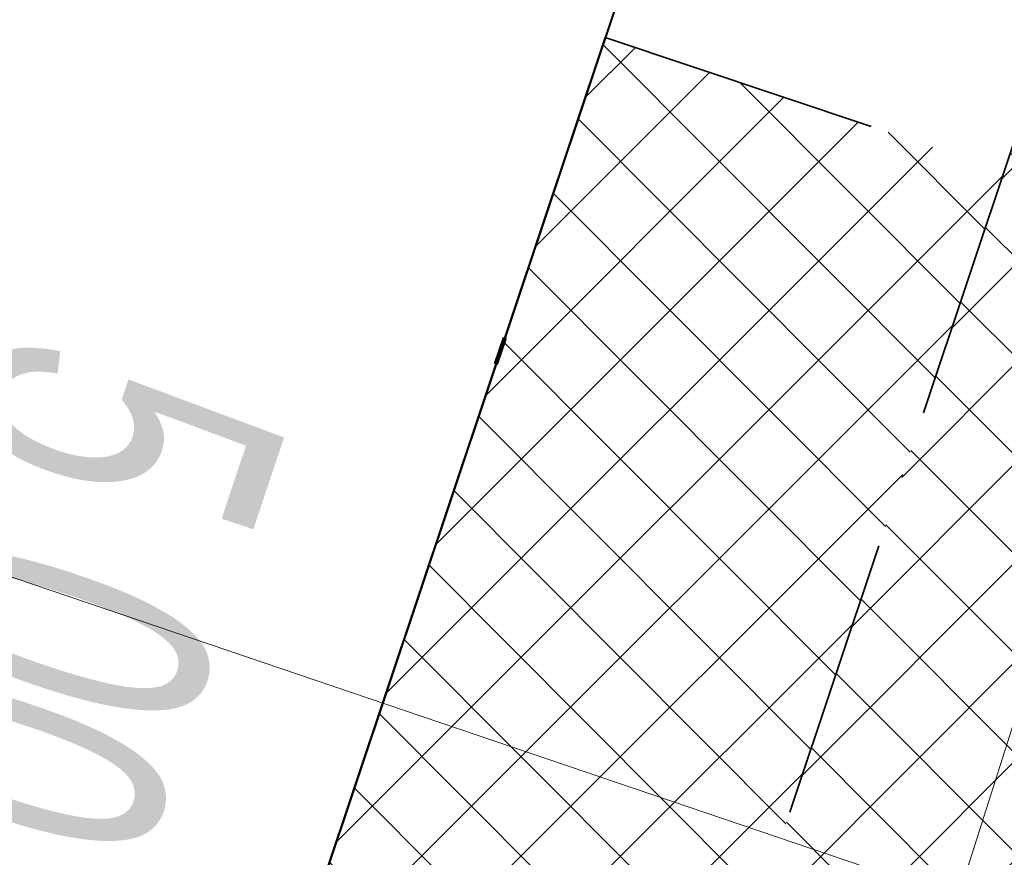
# Model space of a CAD drawing. Header units: metres. Extents: x 6599773 to 13199707, y 5688499 to 11377233.
# Tile 199 of 256: x 6599990.42 to 6599993.93, y 5689005.68 to 5689008.67. Entities that reach past the tile are written whole.
import ezdxf

# ---------------------------------------------------------------- set-up
doc = ezdxf.new("R2010")
doc.units = ezdxf.units.M
doc.header["$MEASUREMENT"] = 0
for name, pattern in [('1', [0]), ('9', [1, 0, -1]), ('BTO', [0]), ('BUG', [1.5, 1, -0.5])]:
    doc.linetypes.add(name, pattern=pattern)
doc.layers.get('0').update_dxf_attribs({"linetype": 'CONTINUOUS', "lineweight": 5})
doc.layers.get('Defpoints').update_dxf_attribs({"linetype": 'CONTINUOUS', "lineweight": 9})
for name, color, linetype, lineweight in [('_kolor chodnik', 50, '1', 0), ('_kolor zjazdy kostka', 7, '1', 0), ('_kolor zjazdy tłuczeń', 30, '1', 0), ('_kolor ścieżka', 10, '1', 0), ('_kraweznik', 7, 'CONTINUOUS', 35), ('_linie rozgran', 100, '9', 90), ('_obrzeze', 10, 'BUG', 35), ('_opis zjazdy', 7, '1', 18), ('_opiszjazd', 7, '1', 20), ('OTK_L_5', 7, 'CONTINUOUS', 5), ('OTZ_L_1', 7, 'CONTINUOUS', 5)]:
    doc.layers.add(name, color=color, linetype=linetype, lineweight=lineweight)
for name, color, linetype, lineweight, true_color in [('_kolor jezdnia', 7, '1', 0, 0x00dbdb), ('_kolor pobocze', 7, '1', 0, 0xff66ff), ('_podział mój', 7, 'BTO', 40, 0xdb70ff)]:
    doc.layers.add(name, color=color, linetype=linetype, lineweight=lineweight, true_color=true_color)
doc.styles.add('opis', font='ARIALN.TTF', dxfattribs={"width": 0.7, "height": 1.1})
doc.dimstyles.new('opi', dxfattribs={"dimtxt": 1.1, "dimasz": 0.6, "dimexe": 1, "dimexo": 1, "dimgap": 0.5, "dimtad": 1, "dimzin": 1, "dimtxsty": 'opis', "dimblk": 'ARCHTICK', "dimcen": 2.5, "dimadec": 3, "dimazin": 0, "dimtfac": 1, "dimtmove": 0, "dimatfit": 3, "dimfxl": 1, "dimarcsym": 0})
pattern_1 = [(45, (0, 0), (-0.1767766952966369, 0.1767766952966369), []), (135, (0, 0), (-0.1767766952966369, -0.1767766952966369), [])]

# ---------------------------------------------------------------- blocks, each defined once
blk = doc.blocks.new('_ArchTick')
at = {"color": 0, "linetype": 'ByBlock', "const_width": 0.15}
blk.add_lwpolyline([(-0.5, -0.5), (0.5, 0.5)], dxfattribs=at)
blk = doc.blocks.new('*D320')
at = {"layer": '_opis zjazdy', "color": 0, "lineweight": -2, "transparency": 16777216}
for p, q in [((6599991.562727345, 5689008.92279909), (6599989.242892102, 5689009.699356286)), ((6599988.604003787, 5689004.640520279), (6599990.191172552, 5689009.381922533)), ((6599989.97555858, 5689004.181396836), (6599987.655723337, 5689004.957954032))]:
    blk.add_line(p, q, dxfattribs=at)
at = {"layer": 'Defpoints', "color": 0, "transparency": 16777216}
for p in [(6599990.191172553, 5689009.381922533), (6599992.511007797, 5689008.605365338), (6599990.923839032, 5689003.863963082)]:
    blk.add_point(p, dxfattribs=at)
at = {"layer": '_opis zjazdy', "color": 0, "lineweight": -2, "transparency": 16777216, "xscale": 0.6, "yscale": 0.6, "zscale": 0.6}
for p, rotation in [((6599990.191172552, 5689009.381922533), 71.49220007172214), ((6599988.604003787, 5689004.640520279), 251.4922000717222)]:
    blk.add_blockref('_ArchTick', p, dxfattribs=dict(at, rotation=rotation))
at = {"layer": '_opis zjazdy', "color": 0, "transparency": 16777216, "insert": (6599990.49858964, 5689006.642664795), "char_height": 1.1, "attachment_point": 5, "rotation": 251.49220007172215, "style": 'opis'}
blk.add_mtext('5,00', dxfattribs=at)

msp = doc.modelspace()

# ---------------------------------------------------------------- hatches: boundary and pattern name
at = {"layer": '_kolor chodnik'}
h = msp.add_hatch(dxfattribs=at)
h.set_pattern_fill('ANSI37', color=256, scale=2)
h.set_pattern_definition(pattern_1)
h.paths.add_polyline_path([(6599849.938171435, 5688542.085872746), (6599852.232147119, 5688548.938742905), (6599853.573135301, 5688548.489851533), (6599853.827082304, 5688549.248475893), (6599851.793849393, 5688549.929093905), (6599849.895278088, 5688548.982823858), (6599847.823506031, 5688542.793750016)])
edge = h.paths.add_edge_path()
edge.add_line((6600018.106075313, 5689087.454911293), (6600022.42781917, 5689091.229234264))
edge.add_line((6600022.42781917, 5689091.229234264), (6600020.233254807, 5689093.742094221))
edge.add_line((6600020.233254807, 5689093.742094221), (6600017.159471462, 5689091.057656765))
edge.add_arc((6600023.275194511, 5689085.3851404), 8.341433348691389, 137.1531559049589, 148.8016577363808)
edge.add_line((6600016.140105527, 5689089.706021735), (6600018.106075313, 5689087.454911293))
h.paths.add_polyline_path([(6600038.501784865, 5689187.592294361), (6600037.906968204, 5689187.700586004), (6600037.63829624, 5689186.224843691), (6600038.240083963, 5689186.115282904)])
h.paths.add_polyline_path([(6600069.098302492, 5689360.276020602), (6600068.321239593, 5689360.413462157), (6600068.064048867, 5689358.936495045), (6600068.836639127, 5689358.799546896)])
h.paths.add_polyline_path([(6600082.393785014, 5689362.950258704), (6600082.941124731, 5689366.103121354), (6600081.481377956, 5689366.361351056), (6600080.923159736, 5689363.210828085)])
h.paths.add_polyline_path([(6600074.022236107, 5689388.065861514), (6600072.983907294, 5689388.249860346), (6600072.723374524, 5689386.77253894), (6600073.760538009, 5689386.588865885)])
h.paths.add_polyline_path([(6600105.613104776, 5689486.405659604), (6600106.749499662, 5689489.711933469), (6600105.298891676, 5689490.233346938), (6600104.143487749, 5689486.917306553)], flags=17)
h.paths.add_polyline_path([(6600132.519778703, 5689678.737346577), (6600131.761827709, 5689678.896110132), (6600131.444670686, 5689677.429261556), (6600132.212256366, 5689677.269208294)])
h.paths.add_polyline_path([(6600156.649397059, 5689798.7449027), (6600156.48800471, 5689797.958860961), (6600157.450195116, 5689797.757316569), (6600157.615023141, 5689798.542205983)])
h.paths.add_polyline_path([(6600189.055358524, 5689948.643107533), (6600187.902868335, 5689948.884512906), (6600187.600024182, 5689947.417400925), (6600188.748131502, 5689947.176379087)])
edge = h.paths.add_edge_path()
edge.add_line((6600204.459383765, 5690032.969035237), (6600204.153258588, 5690031.227801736))
edge.add_arc((6600202.328347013, 5690027.299936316), 4.331100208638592, 41.85300125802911, 65.08011549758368, ccw=False)
edge.add_arc((6600032.90393149, 5690051.979071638), 174.020003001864, 352.8070218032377, 353.495463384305)
edge.add_arc((6600202.372679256, 5690027.343587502), 5.999999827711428, 55.12102442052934, 69.64815978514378)
edge = h.paths.add_edge_path()
edge.add_line((6600205.046027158, 5690040.265402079), (6600204.972740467, 5690038.483452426))
edge.add_arc((6600203.986269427, 5690044.401803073), 5.999999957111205, 279.4630688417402, 294.9140560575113)
edge.add_line((6600206.513819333, 5690038.960158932), (6600206.607027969, 5690041.030672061))
edge.add_arc((6600203.986269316, 5690044.401803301), 4.270000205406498, 284.3702444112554, 307.86193139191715, ccw=False)
edge = h.paths.add_edge_path()
edge.add_arc((6600203.547470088, 5690044.558759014), 6.446878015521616, 324.4350091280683, 356.2013368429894, ccw=False)
edge.add_arc((6600203.986269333, 5690044.401803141), 6.00000007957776, 323.2169970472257, 357.4193489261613)
h.paths.add_polyline_path([(6600208.910055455, 5690121.713696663), (6600208.146285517, 5690121.748120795), (6600207.125602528, 5690121.794124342), (6600209.971605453, 5690121.665851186)])
edge = h.paths.add_edge_path()
edge.add_line((6600238.769818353, 5690481.648294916), (6600240.338176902, 5690490.873746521))
edge.add_line((6600240.338176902, 5690490.873746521), (6600241.251295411, 5690510.829461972))
edge.add_line((6600241.251295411, 5690510.829461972), (6600239.524022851, 5690510.928942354))
edge.add_line((6600239.524022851, 5690510.928942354), (6600238.633343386, 5690491.167757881))
edge.add_line((6600238.633343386, 5690491.167757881), (6600234.579716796, 5690467.661262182))
edge.add_line((6600234.579716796, 5690467.661262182), (6600234.449796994, 5690464.966873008))
edge.add_arc((6600242.443669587, 5690464.607462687), 8.00194818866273, 177.4256738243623, 268.2543056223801)
edge.add_line((6600242.199903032, 5690456.609228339), (6600242.216657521, 5690457.359274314))
edge.add_line((6600242.216657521, 5690457.359274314), (6600242.305257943, 5690458.836738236))
edge.add_arc((6600242.444504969, 5690464.607952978), 5.772894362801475, 177.0298084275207, 268.6178439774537, ccw=False)
edge.add_line((6600236.679365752, 5690464.907083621), (6600236.951876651, 5690470.95443634))
edge.add_line((6600236.951876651, 5690470.95443634), (6600238.150786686, 5690478.210832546))
edge.add_line((6600238.150786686, 5690478.210832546), (6600238.769818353, 5690481.648294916))
h.paths.add_polyline_path([(6600238.769818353, 5690481.648294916), (6600238.150786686, 5690478.210832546), (6600239.670056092, 5690477.930590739), (6600240.266710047, 5690481.376366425)], flags=17)
edge = h.paths.add_edge_path()
edge.add_line((6600223.366500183, 5690460.339976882), (6600223.276803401, 5690457.948865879))
edge.add_arc((6600221.105749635, 5690465.64864014), 7.999999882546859, 285.7465040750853, 299.8464885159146)
edge.add_line((6600225.08717264, 5690458.709744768), (6600225.240084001, 5690461.623695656))
edge.add_arc((6600221.105749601, 5690465.648640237), 5.769999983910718, 293.06724420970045, 315.7681070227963, ccw=False)
edge = h.paths.add_edge_path()
edge.add_arc((6600220.025145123, 5690444.676291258), 5.77000016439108, 37.996647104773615, 59.94382588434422, ccw=False)
edge.add_line((6600224.572175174, 5690448.22839199), (6600224.817793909, 5690451.081798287))
edge.add_arc((6600220.025145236, 5690444.676291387), 7.999999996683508, 53.19588653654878, 68.15166733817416)
edge.add_line((6600223.00235276, 5690452.101669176), (6600222.91504296, 5690449.670427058))
edge = h.paths.add_edge_path()
edge.add_arc((6600221.105749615, 5690465.648640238), 7.999999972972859, 328.0222308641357, 357.0132597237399)
edge.add_line((6600229.094882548, 5690465.23180147), (6600229.218816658, 5690467.593604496))
edge.add_line((6600229.218816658, 5690467.593604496), (6600228.218919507, 5690467.645774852))
edge.add_line((6600228.218919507, 5690467.645774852), (6600227.891778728, 5690461.411918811))
h.paths.add_polyline_path([(6600200.980142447, 5690012.236744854), (6600202.31727834, 5690011.956662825), (6600202.522293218, 5690012.935421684), (6600201.182321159, 5690013.216097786)])
h.paths.add_polyline_path([(6600196.457878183, 5689983.98337835), (6600195.202332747, 5689984.246370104), (6600194.899091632, 5689982.777335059), (6600196.150355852, 5689982.515240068)])
edge = h.paths.add_edge_path()
edge.add_line((6600112.305909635, 5689517.99101877), (6600112.691041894, 5689519.807934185))
edge.add_line((6600112.691041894, 5689519.807934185), (6600113.245521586, 5689522.423769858))
edge.add_line((6600113.245521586, 5689522.423769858), (6600111.553124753, 5689522.782507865))
edge.add_line((6600111.553124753, 5689522.782507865), (6600107.405864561, 5689503.217226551))
edge.add_line((6600107.405864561, 5689503.217226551), (6600099.494506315, 5689480.361667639))
edge.add_line((6600099.494506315, 5689480.361667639), (6600099.182814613, 5689478.891218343))
edge.add_arc((6600107.008997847, 5689477.232359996), 8.000059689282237, 168.0325629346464, 257.7529108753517)
edge.add_line((6600105.311960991, 5689469.414366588), (6600105.784990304, 5689471.593619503))
edge.add_arc((6600107.008927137, 5689477.232314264), 5.769999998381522, 168.0321375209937, 257.7533362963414, ccw=False)
edge.add_line((6600101.364343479, 5689478.42879883), (6600101.647245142, 5689479.76342708))
edge.add_line((6600101.647245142, 5689479.76342708), (6600104.143487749, 5689486.917306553))
edge.add_line((6600104.143487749, 5689486.917306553), (6600105.298891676, 5689490.233346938))
edge.add_line((6600105.298891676, 5689490.233346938), (6600108.240043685, 5689498.809726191))
edge.add_line((6600108.240043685, 5689498.809726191), (6600112.305909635, 5689517.99101877))
h.paths.add_polyline_path([(6600136.009573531, 5689645.499114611), (6600138.333647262, 5689645.012304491), (6600138.661671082, 5689646.578318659), (6600134.869459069, 5689647.372651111)])
at = {"layer": '_kolor jezdnia'}
h = msp.add_hatch(dxfattribs=at)
h.set_pattern_fill('ANSI37', color=256, scale=2.2)
h.set_pattern_definition([(311.9999999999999, (0, 0), (0.2043648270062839, 0.1840109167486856), []), (41.99999999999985, (0, 0), (-0.1840109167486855, 0.2043648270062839), [])])
edge = h.paths.add_edge_path()
edge.add_line((6599833.066047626, 5688539.933393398), (6599850.649511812, 5688527.983462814))
edge.add_arc((6599857.337592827, 5688536.653968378), 10.95025544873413, 169.5012687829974, 232.3548431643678, ccw=False)
edge.add_arc((6599858.085851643, 5688536.618142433), 11.69295282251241, 162.2507788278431, 169.9967502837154, ccw=False)
edge.add_line((6599846.949484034, 5688540.182754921), (6599847.823506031, 5688542.793750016))
edge.add_line((6599847.823506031, 5688542.793750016), (6599849.895278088, 5688548.982823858))
edge.add_line((6599849.895278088, 5688548.982823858), (6599852.434748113, 5688556.56906746))
edge.add_line((6599852.434748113, 5688556.56906746), (6599928.48625871, 5688783.760284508))
edge.add_line((6599928.48625871, 5688783.760284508), (6599931.025728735, 5688791.34652811))
edge.add_line((6599931.025728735, 5688791.34652811), (6599996.657773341, 5688987.411326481))
edge.add_line((6599996.657773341, 5688987.411326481), (6599999.197243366, 5688994.997570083))
edge.add_line((6599999.197243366, 5688994.997570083), (6600021.930100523, 5689062.908193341))
edge.add_line((6600021.930100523, 5689062.908193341), (6600017.620224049, 5689067.371531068))
edge.add_line((6600017.620224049, 5689067.371531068), (6600016.714558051, 5689064.654078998))
edge.add_line((6600016.714558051, 5689064.654078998), (6600012.423620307, 5689051.835617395))
edge.add_line((6600012.423620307, 5689051.835617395), (6600009.884150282, 5689044.249373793))
edge.add_line((6600009.884150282, 5689044.249373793), (6599977.53516164, 5688947.612159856))
edge.add_line((6599977.53516164, 5688947.612159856), (6599974.995691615, 5688940.025916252))
edge.add_line((6599974.995691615, 5688940.025916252), (6599942.096912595, 5688841.746295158))
edge.add_line((6599942.096912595, 5688841.746295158), (6599939.557442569, 5688834.160051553))
edge.add_line((6599939.557442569, 5688834.160051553), (6599882.679288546, 5688664.246042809))
edge.add_line((6599882.679288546, 5688664.246042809), (6599880.139818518, 5688656.659799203))
edge.add_line((6599880.139818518, 5688656.659799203), (6599852.464543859, 5688573.984527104))
edge.add_line((6599852.464543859, 5688573.984527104), (6599842.470137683, 5688544.127903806))
edge.add_arc((6599835.706422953, 5688546.652910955), 7.219660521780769, 248.54809133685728, 339.52856074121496, ccw=False)
h.paths.add_polyline_path([(6600044.653202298, 5689172.271628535), (6600046.276244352, 5689181.431901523), (6600047.759199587, 5689189.801539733), (6600051.0603021, 5689208.432603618), (6600052.368792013, 5689215.817578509), (6600054.808584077, 5689229.587499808), (6600056.11707399, 5689236.972474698), (6600057.346666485, 5689243.912161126), (6600058.655146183, 5689251.297078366), (6600058.831439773, 5689252.292060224), (6600060.098987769, 5689259.445963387), (6600060.139929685, 5689259.677035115), (6600061.407468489, 5689266.830886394), (6600072.329030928, 5689328.470998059), (6600073.637511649, 5689335.855921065), (6600077.337304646, 5689356.73715072), (6600078.820259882, 5689365.106788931), (6600081.142794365, 5689378.214921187), (6600082.53851694, 5689386.092227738), (6600095.187867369, 5689457.483787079), (6600091.082877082, 5689465.8405575), (6600089.043088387, 5689454.328211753), (6600087.870641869, 5689447.711051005), (6600087.560133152, 5689445.958573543), (6600086.562151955, 5689440.326076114), (6600082.433200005, 5689417.022719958), (6600080.95024477, 5689408.65308175), (6600077.202698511, 5689387.502337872), (6600075.719743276, 5689379.132699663), (6600073.469199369, 5689366.430874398), (6600071.986244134, 5689358.061236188), (6600069.986864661, 5689346.776955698), (6600068.591142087, 5689338.899649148), (6600065.559290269, 5689321.78820693), (6600064.163567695, 5689313.91090038), (6600059.719426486, 5689288.828650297), (6600058.323703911, 5689280.951343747), (6600057.563846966, 5689276.662793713), (6600056.168124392, 5689268.785487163), (6600054.804920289, 5689261.091711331), (6600053.409197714, 5689253.214404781), (6600053.264817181, 5689252.399536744), (6600051.869094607, 5689244.522230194), (6600051.183555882, 5689240.653124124), (6600049.787833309, 5689232.775817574), (6600046.593849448, 5689214.749319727), (6600045.198126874, 5689206.872013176), (6600044.41754409, 5689202.466488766), (6600042.934588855, 5689194.096850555), (6600036.429952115, 5689157.38538759), (6600034.94699688, 5689149.01574938), (6600030.579776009, 5689124.367629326), (6600027.529365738, 5689107.151445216), (6600024.895072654, 5689094.014582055), (6600030.583685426, 5689094.264316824), (6600032.945013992, 5689106.191885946), (6600043.170247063, 5689163.901990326)])
edge = h.paths.add_edge_path()
edge.add_line((6600111.106812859, 5689535.144351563), (6600111.256844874, 5689535.85214863))
edge.add_line((6600111.256844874, 5689535.85214863), (6600112.915748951, 5689543.678261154))
edge.add_line((6600112.915748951, 5689543.678261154), (6600117.304772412, 5689564.384094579))
edge.add_line((6600117.304772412, 5689564.384094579), (6600119.067357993, 5689572.699339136))
edge.add_line((6600119.067357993, 5689572.699339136), (6600120.087667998, 5689577.512794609))
edge.add_line((6600120.087667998, 5689577.512794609), (6600121.64289057, 5689584.849775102))
edge.add_line((6600121.64289057, 5689584.849775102), (6600128.436769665, 5689616.900852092))
edge.add_line((6600128.436769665, 5689616.900852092), (6600129.991992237, 5689624.237832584))
edge.add_line((6600129.991992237, 5689624.237832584), (6600132.660554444, 5689636.827148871))
edge.add_line((6600132.660554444, 5689636.827148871), (6600133.208838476, 5689639.444704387))
edge.add_line((6600133.208838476, 5689639.444704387), (6600134.848957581, 5689647.274775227))
edge.add_line((6600134.848957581, 5689647.274775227), (6600138.97649476, 5689666.979995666))
edge.add_line((6600138.97649476, 5689666.979995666), (6600140.51410642, 5689674.320687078))
edge.add_line((6600140.51410642, 5689674.320687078), (6600145.209128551, 5689696.735129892))
edge.add_line((6600145.209128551, 5689696.735129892), (6600146.746740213, 5689704.075821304))
edge.add_line((6600146.746740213, 5689704.075821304), (6600151.462308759, 5689726.588354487))
edge.add_line((6600151.462308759, 5689726.588354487), (6600152.999920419, 5689733.929045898))
edge.add_line((6600152.999920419, 5689733.929045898), (6600155.244070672, 5689744.642813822))
edge.add_line((6600155.244070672, 5689744.642813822), (6600156.781682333, 5689751.983505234))
edge.add_line((6600156.781682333, 5689751.983505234), (6600161.635515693, 5689775.156126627))
edge.add_line((6600161.635515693, 5689775.156126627), (6600163.378142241, 5689783.475576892))
edge.add_line((6600163.378142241, 5689783.475576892), (6600163.850769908, 5689785.731942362))
edge.add_line((6600163.850769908, 5689785.731942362), (6600167.028500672, 5689800.90270461))
edge.add_line((6600167.028500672, 5689800.90270461), (6600179.490888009, 5689860.399222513))
edge.add_line((6600179.490888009, 5689860.399222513), (6600181.233514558, 5689868.718672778))
edge.add_line((6600181.233514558, 5689868.718672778), (6600181.84713393, 5689871.648144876))
edge.add_line((6600181.84713393, 5689871.648144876), (6600183.38474559, 5689878.988836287))
edge.add_line((6600183.38474559, 5689878.988836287), (6600184.935818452, 5689886.393792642))
edge.add_line((6600184.935818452, 5689886.393792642), (6600186.575937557, 5689894.223863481))
edge.add_line((6600186.575937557, 5689894.223863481), (6600194.051338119, 5689929.912074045))
edge.add_line((6600194.051338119, 5689929.912074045), (6600195.691457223, 5689937.742144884))
edge.add_line((6600195.691457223, 5689937.742144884), (6600202.915799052, 5689972.231779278))
edge.add_line((6600202.915799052, 5689972.231779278), (6600204.555918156, 5689980.061850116))
edge.add_line((6600204.555918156, 5689980.061850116), (6600206.062781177, 5689987.255744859))
edge.add_line((6600206.062781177, 5689987.255744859), (6600207.702900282, 5689995.085815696))
edge.add_line((6600207.702900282, 5689995.085815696), (6600210.232559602, 5690007.162628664))
edge.add_line((6600210.232559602, 5690007.162628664), (6600211.694938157, 5690014.144150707))
edge.add_arc((6600028.177652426, 5690052.584442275), 187.5000004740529, 348.1696294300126, 357.4195276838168)
edge.add_line((6600215.487522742, 5690044.142720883), (6600208.310270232, 5690026.480446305))
edge.add_arc((6600032.903933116, 5690051.97907145), 177.2500013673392, 348.1696294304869, 351.7289130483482, ccw=False)
edge.add_line((6600206.38894146, 5690015.640182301), (6600205.966941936, 5690013.625519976))
edge.add_line((6600205.966941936, 5690013.625519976), (6600204.326822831, 5690005.795449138))
edge.add_line((6600204.326822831, 5690005.795449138), (6600197.076961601, 5689971.183982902))
edge.add_line((6600197.076961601, 5689971.183982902), (6600195.334335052, 5689962.864532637))
edge.add_line((6600195.334335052, 5689962.864532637), (6600193.44722506, 5689953.855305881))
edge.add_line((6600193.44722506, 5689953.855305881), (6600191.909227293, 5689946.512771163))
edge.add_line((6600191.909227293, 5689946.512771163), (6600185.49684423, 5689915.899498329))
edge.add_line((6600185.49684423, 5689915.899498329), (6600183.856521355, 5689908.068454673))
edge.add_line((6600183.856521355, 5689908.068454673), (6600182.066605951, 5689899.523243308))
edge.add_line((6600182.066605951, 5689899.523243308), (6600180.32407057, 5689891.204228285))
edge.add_line((6600180.32407057, 5689891.204228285), (6600174.320344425, 5689862.541919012))
edge.add_line((6600174.320344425, 5689862.541919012), (6600172.577809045, 5689854.222903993))
edge.add_line((6600172.577809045, 5689854.222903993), (6600163.663810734, 5689811.666703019))
edge.add_line((6600163.663810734, 5689811.666703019), (6600162.023782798, 5689803.837067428))
edge.add_line((6600162.023782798, 5689803.837067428), (6600160.924220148, 5689798.587659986))
edge.add_line((6600160.924220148, 5689798.587659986), (6600159.279208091, 5689790.734229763))
edge.add_line((6600159.279208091, 5689790.734229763), (6600157.107250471, 5689780.365115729))
edge.add_line((6600157.107250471, 5689780.365115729), (6600155.462238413, 5689772.511685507))
edge.add_line((6600155.462238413, 5689772.511685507), (6600153.380318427, 5689762.572418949))
edge.add_line((6600153.380318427, 5689762.572418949), (6600151.735124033, 5689754.718118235))
edge.add_line((6600151.735124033, 5689754.718118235), (6600148.586504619, 5689739.686336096))
edge.add_line((6600148.586504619, 5689739.686336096), (6600146.885007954, 5689731.563243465))
edge.add_line((6600146.885007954, 5689731.563243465), (6600141.75088822, 5689707.052510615))
edge.add_line((6600141.75088822, 5689707.052510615), (6600140.110896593, 5689699.223048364))
edge.add_line((6600140.110896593, 5689699.223048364), (6600133.483561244, 5689667.583574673))
edge.add_line((6600133.483561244, 5689667.583574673), (6600131.860394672, 5689659.834436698))
edge.add_line((6600131.860394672, 5689659.834436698), (6600131.740984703, 5689659.26436315))
edge.add_line((6600131.740984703, 5689659.26436315), (6600130.117814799, 5689651.515209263))
edge.add_line((6600130.117814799, 5689651.515209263), (6600127.278733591, 5689637.961189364))
edge.add_line((6600127.278733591, 5689637.961189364), (6600126.924568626, 5689636.290366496))
edge.add_line((6600126.924568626, 5689636.290366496), (6600125.166244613, 5689627.995226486))
edge.add_line((6600125.166244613, 5689627.995226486), (6600118.009503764, 5689594.232298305))
edge.add_line((6600118.009503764, 5689594.232298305), (6600116.251179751, 5689585.937158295))
edge.add_line((6600116.251179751, 5689585.937158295), (6600113.665314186, 5689573.737975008))
edge.add_line((6600113.665314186, 5689573.737975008), (6600111.898534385, 5689565.402943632))
edge.add_line((6600111.898534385, 5689565.402943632), (6600104.889982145, 5689532.33911599))
edge.add_line((6600104.889982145, 5689532.33911599), (6600103.226635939, 5689524.492047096))
edge.add_line((6600103.226635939, 5689524.492047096), (6600096.623876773, 5689493.342605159))
edge.add_line((6600096.623876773, 5689493.342605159), (6600094.968986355, 5689485.53542763))
edge.add_line((6600094.968986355, 5689485.53542763), (6600094.300101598, 5689482.379870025))
edge.add_line((6600094.300101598, 5689482.379870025), (6600099.182814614, 5689478.891218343))
edge.add_line((6600099.182814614, 5689478.891218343), (6600099.494506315, 5689480.361667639))
edge.add_line((6600099.494506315, 5689480.361667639), (6600111.106812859, 5689535.144351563))
edge = h.paths.add_edge_path()
edge.add_arc((6600239.213891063, 5690851.4003676), 10.0000000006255, -2.8342403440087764, 76.13703556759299, ccw=False)
edge.add_line((6600249.201658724, 5690850.905901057), (6600249.082723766, 5690848.503524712))
edge.add_line((6600249.082723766, 5690848.503524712), (6600247.016487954, 5690806.767468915))
edge.add_line((6600247.016487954, 5690806.767468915), (6600246.092398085, 5690789.152178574))
edge.add_line((6600246.092398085, 5690789.152178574), (6600233.768116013, 5690572.015170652))
edge.add_line((6600233.768116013, 5690572.015170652), (6600228.959056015, 5690465.29620206))
edge.add_line((6600228.959056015, 5690465.29620206), (6600234.588724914, 5690465.017134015))
edge.add_line((6600234.588724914, 5690465.017134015), (6600239.26254019, 5690571.767576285))
edge.add_line((6600239.26254019, 5690571.767576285), (6600252.505038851, 5690806.400146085))
edge.add_line((6600252.505038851, 5690806.400146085), (6600254.569211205, 5690848.094521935))
edge.add_arc((6600262.559425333, 5690847.6989487), 7.999999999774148, 76.13703557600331, 177.1657596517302, ccw=False)
edge.add_line((6600264.476229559, 5690855.465921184), (6600241.609896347, 5690861.109083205))
edge = h.paths.add_edge_path()
edge.add_line((6600250.031475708, 5690451.625307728), (6600250.231741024, 5690455.772579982))
edge.add_line((6600250.231741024, 5690455.772579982), (6600246.257763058, 5690456.417303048))
edge.add_line((6600246.257763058, 5690456.417303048), (6600242.171761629, 5690456.61060902))
edge.add_arc((6600242.563100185, 5690464.586983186), 7.985968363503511, 176.9123644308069, 267.1911945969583, ccw=False)
edge.add_line((6600234.588724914, 5690465.017134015), (6600228.959056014, 5690465.29620206))
edge.add_arc((6600220.965133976, 5690465.657286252), 8.002072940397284, 267.8289300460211, 357.413716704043, ccw=False)
edge.add_line((6600220.661989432, 5690457.660957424), (6600212.406915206, 5690458.119572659))
edge.add_line((6600212.406915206, 5690458.119572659), (6600208.431872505, 5690457.817501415))
edge.add_line((6600208.431872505, 5690457.817501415), (6600208.233912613, 5690454.548331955))
edge.add_line((6600208.233912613, 5690454.548331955), (6600212.129565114, 5690453.127270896))
edge.add_line((6600212.129565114, 5690453.127270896), (6600218.640548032, 5690452.76554962))
edge.add_line((6600218.640548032, 5690452.76554962), (6600216.486747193, 5690452.885205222))
edge.add_line((6600216.486747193, 5690452.885205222), (6600220.46890539, 5690452.663974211))
edge.add_arc((6600220.025145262, 5690444.676291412), 7.999999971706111, -0.3386579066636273, 86.8201700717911, ccw=False)
edge.add_line((6600228.025005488, 5690444.629006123), (6600227.803602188, 5690439.649256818))
edge.add_line((6600227.803602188, 5690439.649256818), (6600226.885525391, 5690435.936828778))
edge.add_line((6600226.885525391, 5690435.936828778), (6600225.534849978, 5690405.967249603))
edge.add_line((6600225.534849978, 5690405.967249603), (6600226.115199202, 5690402.187514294))
edge.add_line((6600226.115199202, 5690402.187514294), (6600213.445139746, 5690121.008786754))
edge.add_line((6600213.445139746, 5690121.008786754), (6600213.352800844, 5690118.960058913))
edge.add_line((6600213.352800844, 5690118.960058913), (6600209.980184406, 5690044.131649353))
edge.add_arc((6600203.986269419, 5690044.401803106), 5.999999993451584, 257.4162346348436, 357.41934921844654, ccw=False)
edge.add_line((6600202.679069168, 5690038.545931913), (6600201.589735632, 5690033.666039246))
edge.add_line((6600201.589735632, 5690033.666039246), (6600203.67987942, 5690033.199458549))
edge.add_arc((6600202.372679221, 5690027.343587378), 5.999999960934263, -8.27108729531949, 77.41623506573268, ccw=False)
edge.add_line((6600208.310270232, 5690026.480446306), (6600215.487522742, 5690044.142720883))
edge.add_line((6600215.487522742, 5690044.142720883), (6600216.199687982, 5690059.944661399))
edge.add_line((6600216.199687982, 5690059.944661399), (6600216.537356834, 5690067.437056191))
edge.add_line((6600216.537356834, 5690067.437056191), (6600223.893528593, 5690230.66011469))
edge.add_line((6600223.893528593, 5690230.66011469), (6600224.231197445, 5690238.152509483))
edge.add_line((6600224.231197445, 5690238.152509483), (6600233.507835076, 5690443.987992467))
edge.add_arc((6600241.499722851, 5690443.627812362), 7.999999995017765, 87.29208981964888, 177.4195277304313, ccw=False)
edge.add_line((6600241.877677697, 5690451.618879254), (6600246.021541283, 5690451.422886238))
edge.add_line((6600246.021541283, 5690451.422886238), (6600246.427694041, 5690451.443388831))
edge.add_line((6600246.427694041, 5690451.443388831), (6600246.793970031, 5690451.461878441))
edge.add_line((6600246.793970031, 5690451.461878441), (6600250.031475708, 5690451.625307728))
edge = h.paths.add_edge_path()
edge.add_line((6600007.33756506, 5689086.20374581), (6600006.980466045, 5689080.740822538))
edge.add_line((6600006.980466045, 5689080.740822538), (6600007.229745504, 5689080.720859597))
edge.add_line((6600007.229745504, 5689080.720859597), (6600008.093335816, 5689080.601653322))
edge.add_line((6600008.093335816, 5689080.601653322), (6600008.702681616, 5689080.53831051))
edge.add_arc((6600008.140193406, 5689070.554142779), 9.999999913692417, -18.557800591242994, 86.77547804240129, ccw=False)
edge.add_line((6600017.620224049, 5689067.371531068), (6600021.930100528, 5689062.908193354))
edge.add_arc((6599734.83819726, 5689159.011261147), 302.7499967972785, 341.4922000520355, 343.8640860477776)
edge.add_arc((6600034.895369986, 5689072.315877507), 9.581213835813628, 98.63328270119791, 164.5273290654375, ccw=False)
edge.add_line((6600033.457137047, 5689081.788529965), (6600033.832640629, 5689081.798737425))
edge.add_line((6600033.832640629, 5689081.798737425), (6600034.422462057, 5689082.05700874))
edge.add_line((6600034.422462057, 5689082.05700874), (6600036.833623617, 5689082.139040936))
edge.add_line((6600036.833623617, 5689082.139040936), (6600036.730225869, 5689087.148851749))
edge.add_line((6600036.730225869, 5689087.148851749), (6600036.579860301, 5689087.134303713))
edge.add_arc((6600036.479565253, 5689093.136286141), 6.002820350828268, 169.1687651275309, 270.9573417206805, ccw=False)
edge.add_line((6600030.583685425, 5689094.264316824), (6600024.895072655, 5689094.014582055))
edge.add_arc((6600015.200558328, 5689096.162123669), 9.929528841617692, 271.0943432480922, 347.5094668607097, ccw=False)
edge.add_arc((6600014.909438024, 5689089.646776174), 3.446070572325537, 264.4236009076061, 278.0194998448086, ccw=False)
edge.add_line((6600014.574573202, 5689086.217014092), (6600014.299554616, 5689086.232508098))
edge.add_line((6600014.299554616, 5689086.232508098), (6600010.474232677, 5689086.448019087))
edge.add_line((6600010.474232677, 5689086.448019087), (6600007.33756506, 5689086.20374581))
edge = h.paths.add_edge_path()
edge.add_line((6600105.490725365, 5689463.953528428), (6600106.927559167, 5689464.047234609))
edge.add_line((6600106.927559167, 5689464.047234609), (6600107.835, 5689468.66))
edge.add_line((6600107.835, 5689468.66), (6600105.311960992, 5689469.414366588))
edge.add_arc((6600107.008997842, 5689477.232359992), 8.000059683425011, 168.0325628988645, 257.7529109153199, ccw=False)
edge.add_line((6600099.182814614, 5689478.891218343), (6600094.300101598, 5689482.379870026))
edge.add_arc((6600586.245114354, 5689378.10423892), 502.8750369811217, 168.032376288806, 169.9522165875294)
edge.add_line((6600091.082877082, 5689465.8405575), (6600095.187867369, 5689457.483787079))
edge.add_arc((6600103.06517392, 5689456.088064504), 8.000000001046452, 77.7533362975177, 169.9524553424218, ccw=False)
edge.add_line((6600104.762140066, 5689463.906012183), (6600105.490725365, 5689463.953528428))
at = {"layer": '_kolor pobocze'}
h = msp.add_hatch(dxfattribs=at)
h.set_pattern_fill('ANSI37', color=256, scale=2)
h.set_pattern_definition(pattern_1)
edge = h.paths.add_edge_path()
edge.add_line((6600035.926965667, 5689101.56944285), (6600036.046865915, 5689102.311543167))
edge.add_arc((6600058.171848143, 5689233.778275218), 133.3154772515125, 259.4578941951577, 260.4470163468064, ccw=False)
edge.add_line((6600033.780707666, 5689102.713067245), (6600032.142559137, 5689101.847662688))
edge.add_arc((6599734.838175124, 5689159.011266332), 302.7500195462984, 347.6801154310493, 349.11639019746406, ccw=False)
edge.add_arc((6600036.478170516, 5689093.133441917), 6.000000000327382, 167.68011541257, 271.5571101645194)
edge.add_line((6600036.64121064, 5689087.1356575), (6600036.730491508, 5689087.137804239))
edge.add_line((6600036.730491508, 5689087.137804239), (6600036.71246321, 5689087.887583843))
edge.add_line((6600036.71246321, 5689087.887583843), (6600036.559840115, 5689087.884077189))
edge.add_arc((6600036.482532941, 5689093.14290691), 5.259397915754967, 170.6455005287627, 270.84221319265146, ccw=False)
edge.add_arc((6600545.796425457, 5688991.216220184), 524.6691769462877, 167.9170060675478, 168.7028219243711, ccw=False)
edge.add_line((6600032.751078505, 5689101.044345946), (6600034.011432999, 5689101.917298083))
edge.add_line((6600034.011432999, 5689101.917298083), (6600035.926965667, 5689101.56944285))
edge = h.paths.add_edge_path()
edge.add_line((6600002.828843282, 5688994.032881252), (6600003.066918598, 5688994.744091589))
edge.add_line((6600003.066918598, 5688994.744091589), (6600001.227880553, 5688995.359703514))
edge.add_line((6600001.227880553, 5688995.359703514), (6600000.55876659, 5688996.702196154))
edge.add_line((6600000.55876659, 5688996.702196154), (6600022.641310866, 5689062.67011804))
edge.add_arc((6599734.83819395, 5689159.011262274), 303.5000002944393, 341.4922000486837, 343.8640860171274)
edge.add_arc((6600035.267451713, 5689072.092773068), 9.250000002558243, 91.55711016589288, 163.8640860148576, ccw=False)
edge.add_line((6600035.016098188, 5689081.339357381), (6600036.868703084, 5689081.389717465))
edge.add_line((6600036.868703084, 5689081.389717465), (6600036.850674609, 5689082.139504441))
edge.add_line((6600036.850674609, 5689082.139504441), (6600034.995718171, 5689082.089080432))
edge.add_arc((6600035.267451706, 5689072.092773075), 9.999999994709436, 91.55711014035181, 163.8640860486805)
edge.add_arc((6599734.838192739, 5689159.011262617), 302.7500015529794, 341.4922000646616, 343.8640860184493, ccw=False)
edge.add_line((6600021.930100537, 5689062.908193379), (6599999.748942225, 5688996.6456785))
edge.add_line((6599999.748942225, 5688996.6456785), (6600000.695212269, 5688994.747107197))
edge.add_line((6600000.695212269, 5688994.747107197), (6600002.828843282, 5688994.032881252))
h.paths.add_polyline_path([(6599971.7492186, 5688907.297112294), (6599971.084233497, 5688908.631320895), (6599997.822068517, 5688988.526766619), (6599999.164561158, 5688989.195880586), (6600001.003599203, 5688988.580268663), (6600001.241674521, 5688989.291479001), (6599999.108043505, 5688990.005704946), (6599997.2094722, 5688989.059434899), (6599970.270280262, 5688908.583087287), (6599971.216550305, 5688906.684515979), (6599973.350181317, 5688905.970290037), (6599973.588256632, 5688906.681500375)])
h.paths.add_polyline_path([(6599932.504667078, 5688790.060553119), (6599931.835553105, 5688791.403045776), (6599968.343406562, 5688900.4641754), (6599969.685899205, 5688901.133289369), (6599971.524937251, 5688900.517677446), (6599971.763012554, 5688901.228887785), (6599969.629381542, 5688901.94311373), (6599967.730810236, 5688900.996843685), (6599931.025728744, 5688791.34652811), (6599931.971998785, 5688789.447956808), (6599933.988392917, 5688788.772975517), (6599934.226774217, 5688789.484136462)])
at = {"layer": '_kolor zjazdy kostka'}
h = msp.add_hatch(dxfattribs=at)
h.set_pattern_fill('ANSI37', color=256, scale=2)
h.set_pattern_definition(pattern_1)
h.paths.add_polyline_path([(6600244.137440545, 5690813.934732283), (6600242.369522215, 5690814.022127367), (6600242.097568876, 5690808.528921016), (6600243.865482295, 5690808.44142671)])
h.paths.add_polyline_path([(6600247.012128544, 5690806.679412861), (6600247.44273645, 5690815.377295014), (6600247.393289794, 5690814.378518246), (6600247.113277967, 5690808.722537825)])
h.paths.add_polyline_path([(6600242.297085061, 5690788.088808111), (6600240.958726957, 5690788.155683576), (6600240.648818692, 5690782.664569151), (6600241.987258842, 5690782.599147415)])
h.paths.add_polyline_path([(6600245.558275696, 5690780.919298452), (6600246.037231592, 5690789.405686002), (6600244.985820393, 5690788.453468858), (6600244.612601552, 5690781.981345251)])
h.paths.add_polyline_path([(6600241.348405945, 5690723.711515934), (6600242.272017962, 5690722.691689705), (6600242.749709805, 5690731.155680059), (6600241.698138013, 5690730.203317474), (6600241.472690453, 5690726.27550499)])
h.paths.add_polyline_path([(6600225.772794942, 5690394.589141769), (6600224.731429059, 5690393.637598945), (6600224.461246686, 5690387.644646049), (6600225.412923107, 5690386.603142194)])
h.paths.add_polyline_path([(6600223.012390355, 5690333.280720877), (6600223.372595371, 5690341.272607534), (6600222.32835346, 5690340.318436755), (6600222.058239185, 5690334.324941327)])
h.paths.add_polyline_path([(6600215.496388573, 5690166.390602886), (6600215.856593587, 5690174.382489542), (6600214.812834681, 5690173.428760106), (6600214.542018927, 5690167.435062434)])
h.paths.add_polyline_path([(6600212.446537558, 5690121.053392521), (6600213.399499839, 5690120.010473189), (6600213.788744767, 5690128.503024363), (6600212.745135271, 5690127.54943145)])
h.paths.add_polyline_path([(6600209.977420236, 5690121.665589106), (6600210.225142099, 5690127.162117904), (6600207.346107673, 5690127.291879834), (6600207.119593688, 5690121.794395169)])
h.paths.add_polyline_path([(6600207.950178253, 5690070.725854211), (6600204.880846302, 5690070.828947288), (6600204.643784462, 5690065.333808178), (6600207.702521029, 5690065.204598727)])
h.paths.add_polyline_path([(6600200.981479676, 5690012.236464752), (6600199.969248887, 5690007.339980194), (6600201.282587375, 5690007.064882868), (6600202.31726072, 5690011.956666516)])
h.paths.add_polyline_path([(6600193.613960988, 5689970.406358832), (6600192.398010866, 5689970.660657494), (6600191.286205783, 5689965.274578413), (6600192.486379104, 5689965.023185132)])
h.paths.add_polyline_path([(6600189.061271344, 5689948.671423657), (6600189.984133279, 5689953.050774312), (6600188.818902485, 5689953.32186217), (6600187.908781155, 5689948.91282903)])
h.paths.add_polyline_path([(6600180.976201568, 5689915.317449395), (6600179.952861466, 5689910.421322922), (6600181.008474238, 5689910.200199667), (6600182.033843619, 5689915.09540201)])
h.paths.add_polyline_path([(6600176.508279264, 5689893.538690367), (6600177.476023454, 5689893.335973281), (6600178.603605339, 5689898.719146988), (6600177.636002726, 5689898.922290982)])
h.paths.add_polyline_path([(6600179.28182965, 5689859.401159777), (6600180.522246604, 5689860.211927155), (6600181.057490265, 5689860.561775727), (6600183.598022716, 5689860.029600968), (6600184.726606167, 5689865.412570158), (6600182.186324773, 5689865.943033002), (6600181.604764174, 5689866.832779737), (6600181.024456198, 5689867.720610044)])
h.paths.add_polyline_path([(6600160.20081012, 5689810.862606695), (6600159.232772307, 5689811.065842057), (6600158.207991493, 5689806.171529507), (6600159.17573568, 5689805.968812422)])
h.paths.add_polyline_path([(6600156.493917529, 5689797.987177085), (6600155.463416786, 5689793.068691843), (6600156.431160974, 5689792.865974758), (6600157.461419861, 5689797.784520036)])
edge = h.paths.add_edge_path()
edge.add_arc((6600173.111981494, 5689800.679690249), 5.999999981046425, 204.6731153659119, 239.5411154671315, ccw=False)
edge.add_arc((6600173.162096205, 5689800.685330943), 6.047914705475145, 168.3203586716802, 204.5234866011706, ccw=False)
edge.add_line((6600167.239404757, 5689801.909666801), (6600163.65166784, 5689784.781499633))
edge.add_arc((6600169.524220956, 5689783.551410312), 5.999999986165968, 139.2146049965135, 168.1696294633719, ccw=False)
edge.add_arc((6600169.524220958, 5689783.551410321), 5.999999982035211, 96.80962310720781, 139.2146050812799, ccw=False)
edge.add_line((6600168.81279652, 5689789.509083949), (6600170.070461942, 5689795.507731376))
h.paths.add_polyline_path([(6600163.526364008, 5689776.866746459), (6600166.051243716, 5689776.337874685), (6600167.179826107, 5689781.720838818), (6600164.653945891, 5689782.24992016), (6600163.941148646, 5689783.340449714), (6600163.493329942, 5689784.025580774), (6600161.750703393, 5689775.706130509), (6600162.438017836, 5689776.155376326)])
h.paths.add_polyline_path([(6600152.614191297, 5689774.643430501), (6600153.639138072, 5689779.536616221), (6600152.646757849, 5689779.74492896), (6600151.646447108, 5689774.846147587)])
h.paths.add_polyline_path([(6600150.121074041, 5689767.466820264), (6600148.177624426, 5689758.167954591), (6600149.115997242, 5689757.971390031), (6600151.066362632, 5689767.268392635)])
h.paths.add_polyline_path([(6600142.970741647, 5689739.332500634), (6600141.888449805, 5689734.142420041), (6600144.036614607, 5689733.695518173), (6600145.123068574, 5689738.882330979)])
h.paths.add_polyline_path([(6600136.256357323, 5689701.052153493), (6600137.154085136, 5689700.864096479), (6600138.287960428, 5689706.274871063), (6600137.38649247, 5689706.464182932)])
h.paths.add_polyline_path([(6600130.081494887, 5689667.099389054), (6600129.212847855, 5689667.281639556), (6600128.083282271, 5689661.898895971), (6600128.953953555, 5689661.716447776)])
h.paths.add_polyline_path([(6600128.397394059, 5689659.030340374), (6600127.554144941, 5689659.207226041), (6600126.493408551, 5689653.810049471), (6600127.269860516, 5689653.647397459)])
h.paths.add_polyline_path([(6600134.990411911, 5689640.633636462), (6600137.30714639, 5689640.148363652), (6600138.339560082, 5689645.040620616), (6600136.015486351, 5689645.500958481), (6600135.435178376, 5689646.388788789), (6600134.8548704, 5689647.276619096), (6600133.214751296, 5689639.446548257), (6600134.102581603, 5689640.026856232)])
h.paths.add_polyline_path([(6600122.164164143, 5689634.294831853), (6600121.024067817, 5689628.914244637), (6600122.015114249, 5689628.705875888), (6600123.155614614, 5689634.086346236)])
h.paths.add_polyline_path([(6600114.542075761, 5689593.450769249), (6600113.493359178, 5689593.398339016), (6600112.364315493, 5689588.045694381), (6600113.29076438, 5689587.547532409)])
h.paths.add_polyline_path([(6600110.194543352, 5689572.941097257), (6600109.207819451, 5689573.148880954), (6600108.06771793, 5689567.768269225), (6600109.050143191, 5689567.53521504)])
h.paths.add_polyline_path([(6600119.083213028, 5689565.540446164), (6600119.089125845, 5689565.542290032), (6600121.462438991, 5689565.065690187), (6600122.598093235, 5689570.447168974), (6600120.229622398, 5689570.949214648), (6600119.651446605, 5689571.8119627), (6600119.073270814, 5689572.72765526), (6600117.310757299, 5689564.412754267)])
h.paths.add_polyline_path([(6600101.698666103, 5689532.937884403), (6600100.730666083, 5689533.141679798), (6600099.694214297, 5689528.250234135), (6600100.669121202, 5689528.045267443)])
h.paths.add_polyline_path([(6600094.06402112, 5689496.827028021), (6600093.080194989, 5689497.033910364), (6600092.036590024, 5689492.143967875), (6600093.038865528, 5689491.933250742)])
h.paths.add_polyline_path([(6600083.709836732, 5689453.749808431), (6600082.738586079, 5689448.336231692), (6600084.647281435, 5689448.027407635), (6600085.606840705, 5689453.416583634)])
h.paths.add_polyline_path([(6600084.434394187, 5689446.825895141), (6600083.731191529, 5689446.921126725), (6600082.928047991, 5689442.491821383), (6600083.649300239, 5689442.394910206)])
h.paths.add_polyline_path([(6600078.04194071, 5689410.721110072), (6600078.996952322, 5689416.137564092), (6600078.0548333, 5689416.304853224), (6600077.111232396, 5689410.886043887)])
h.paths.add_polyline_path([(6600072.911565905, 5689386.768652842), (6600071.96046622, 5689381.312635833), (6600072.800073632, 5689381.163221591), (6600073.76645083, 5689386.590709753)])
h.paths.add_polyline_path([(6600082.887400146, 5689379.432062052), (6600085.278102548, 5689379.034943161), (6600086.160383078, 5689383.956496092), (6600083.759726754, 5689384.355378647), (6600083.152078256, 5689385.224725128), (6600082.544429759, 5689386.094071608), (6600081.148707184, 5689378.216765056), (6600082.018053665, 5689378.824413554)])
h.paths.add_polyline_path([(6600080.731401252, 5689363.247695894), (6600080.041469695, 5689363.369939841), (6600079.433821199, 5689364.239286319), (6600078.8261727, 5689365.108632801), (6600077.343217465, 5689356.73899459), (6600078.212563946, 5689357.346643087), (6600079.081910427, 5689357.954291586), (6600081.429189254, 5689357.564866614), (6600082.388748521, 5689362.980514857)])
h.paths.add_polyline_path([(6600069.104215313, 5689360.304336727), (6600070.063917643, 5689365.720487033), (6600069.2708267, 5689365.861009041), (6600068.327152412, 5689360.441778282)])
h.paths.add_polyline_path([(6600066.55061698, 5689345.891799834), (6600065.546169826, 5689346.069805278), (6600064.677796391, 5689341.145792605), (6600065.678290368, 5689340.968483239)])
h.paths.add_polyline_path([(6600061.138656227, 5689321.077501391), (6600060.270282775, 5689316.15348863), (6600061.250715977, 5689315.979734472), (6600062.127590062, 5689320.902245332)])
h.paths.add_polyline_path([(6600055.325252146, 5689288.11325564), (6600054.456878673, 5689283.189242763), (6600055.410852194, 5689283.020177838), (6600056.28317863, 5689287.917022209)])
h.paths.add_polyline_path([(6600048.045675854, 5689182.819289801), (6600050.371939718, 5689182.407116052), (6600051.314445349, 5689187.67761207), (6600048.980409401, 5689188.064690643), (6600048.372760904, 5689188.934037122), (6600047.765112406, 5689189.803383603), (6600046.306982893, 5689181.603992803), (6600046.972918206, 5689182.069462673)])
h.paths.add_polyline_path([(6600040.943690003, 5689201.374141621), (6600039.339175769, 5689201.66987967), (6600038.429882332, 5689196.244216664), (6600039.984130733, 5689195.958493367)])
h.paths.add_polyline_path([(6600032.993704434, 5689156.473759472), (6600032.278185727, 5689156.600537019), (6600031.299242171, 5689151.188930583), (6600032.034145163, 5689151.058111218)])
h.paths.add_polyline_path([(6600026.309179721, 5689123.603833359), (6600025.417362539, 5689118.683970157), (6600026.271201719, 5689118.532684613), (6600027.143528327, 5689123.456001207)])
h.paths.add_polyline_path([(6600013.302986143, 5689054.462576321), (6600015.84245617, 5689062.048819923), (6600014.576741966, 5689061.417973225), (6600012.672139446, 5689055.728290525)])
h.paths.add_polyline_path([(6599974.547216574, 5688938.686171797), (6599977.086686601, 5688946.272415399), (6599975.820972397, 5688945.641568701), (6599973.916369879, 5688939.951886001)])
h.paths.add_polyline_path([(6599942.102825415, 5688841.748139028), (6599940.837111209, 5688841.117292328), (6599938.932508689, 5688835.427609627), (6599939.563355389, 5688834.161895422)])
h.paths.add_polyline_path([(6599882.685201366, 5688664.247886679), (6599881.419487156, 5688663.617039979), (6599879.514884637, 5688657.927357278), (6599880.145731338, 5688656.661643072)])
h.paths.add_polyline_path([(6599851.799762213, 5688549.930937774), (6599853.832995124, 5688549.250319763), (6599855.420163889, 5688553.991722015), (6599853.386930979, 5688554.672340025), (6599852.913795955, 5688555.621625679), (6599852.440660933, 5688556.570911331), (6599849.901190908, 5688548.984667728)])
h.paths.add_polyline_path([(6600233.581687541, 5690586.458647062), (6600234.520016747, 5690585.337735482), (6600234.976631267, 5690593.42826699), (6600233.922640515, 5690592.499827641)])
h.paths.add_polyline_path([(6600231.728371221, 5690526.750719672), (6600230.676277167, 5690525.793817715), (6600230.420013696, 5690519.782861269), (6600231.363586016, 5690518.655686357)])
h.paths.add_polyline_path([(6600237.577122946, 5690639.505119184), (6600236.516490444, 5690638.540451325), (6600236.176926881, 5690632.541599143), (6600237.1204992, 5690631.41442423)])
h.paths.add_polyline_path([(6600238.927801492, 5690681.139540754), (6600239.8637879, 5690680.021427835), (6600240.320411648, 5690688.112122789), (6600239.268317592, 5690687.155220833)])
h.paths.add_polyline_path([(6600218.122284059, 5690224.814875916), (6600217.079933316, 5690223.862433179), (6600216.809648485, 5690217.865326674), (6600217.762143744, 5690216.822918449)])
h.paths.add_polyline_path([(6600219.363739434, 5690274.535639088), (6600220.315886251, 5690273.493612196), (6600220.675810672, 5690281.480778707), (6600219.633750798, 5690280.528598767)])
h.paths.add_polyline_path([(6600168.75986753, 5689856.554734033), (6600169.729143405, 5689856.351696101), (6600170.857343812, 5689861.737822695), (6600169.889741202, 5689861.940966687)])
h.paths.add_polyline_path([(6600168.841833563, 5689852.115601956), (6600167.871405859, 5689852.319339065), (6600166.844894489, 5689847.425845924), (6600167.816759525, 5689847.221809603)])
at = {"layer": '_kolor zjazdy tłuczeń'}
h = msp.add_hatch(dxfattribs=at)
h.set_pattern_fill('ANSI37', color=256, scale=2)
h.set_pattern_definition(pattern_1)
h.paths.add_polyline_path([(6599993.933428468, 5689008.12921471), (6599992.511007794, 5689008.605365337), (6599990.923839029, 5689003.863963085), (6599992.346259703, 5689003.387812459)])
at = {"layer": '_kolor ścieżka'}
h = msp.add_hatch(dxfattribs=at)
h.set_pattern_fill('ANSI37', color=10, scale=2)
h.set_pattern_definition(pattern_1)
edge = h.paths.add_edge_path()
edge.add_line((6599877.145262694, 5688659.244027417), (6599854.614951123, 5688591.938475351))
edge.add_line((6599854.614951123, 5688591.938475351), (6599854.214414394, 5688589.387325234))
edge.add_line((6599854.214414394, 5688589.387325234), (6599839.435327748, 5688545.233719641))
edge.add_arc((6599834.52303551, 5688547.748213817), 5.518450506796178, 246.5150871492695, 332.8930934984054, ccw=False)
edge.add_line((6599832.323891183, 5688542.68688393), (6599836.925902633, 5688539.594394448))
edge.add_arc((6599835.881373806, 5688546.528699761), 7.012533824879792, 278.5661808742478, 339.9794081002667)
edge.add_line((6599842.470137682, 5688544.127903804), (6599857.359687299, 5688588.607952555))
edge.add_line((6599857.359687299, 5688588.607952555), (6599857.303782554, 5688591.591210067))
edge.add_line((6599857.303782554, 5688591.591210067), (6599879.508971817, 5688657.925513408))
edge.add_line((6599879.508971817, 5688657.925513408), (6599879.193548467, 5688658.558370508))
edge.add_line((6599879.193548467, 5688658.558370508), (6599877.145262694, 5688659.244027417))
h.paths.add_polyline_path([(6599879.193548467, 5688658.558370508), (6599879.508971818, 5688657.925513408), (6599881.413574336, 5688663.615196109), (6599880.780717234, 5688663.299772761), (6599878.732431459, 5688663.985429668), (6599877.145262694, 5688659.244027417)])
h.paths.add_polyline_path([(6599938.926595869, 5688835.425765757), (6599938.61117252, 5688836.058622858), (6599936.562886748, 5688836.744279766), (6599878.732431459, 5688663.985429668), (6599880.780717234, 5688663.299772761), (6599881.413574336, 5688663.615196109)])
h.paths.add_polyline_path([(6599974.364844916, 5688941.291630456), (6599974.049421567, 5688941.924487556), (6599972.001135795, 5688942.610144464), (6599936.562886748, 5688836.744279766), (6599938.61117252, 5688836.058622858), (6599938.926595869, 5688835.425765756)])
h.paths.add_polyline_path([(6599974.049421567, 5688941.924487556), (6599974.364844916, 5688941.291630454), (6600009.253303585, 5689045.515087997), (6600008.937880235, 5689046.147945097), (6600006.889594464, 5689046.833602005), (6599972.001135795, 5688942.610144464)])
h.paths.add_polyline_path([(6600008.937880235, 5689046.147945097), (6600009.253303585, 5689045.515087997), (6600011.157906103, 5689051.204770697), (6600010.525049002, 5689050.889347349), (6600008.476763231, 5689051.575004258), (6600006.889594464, 5689046.833602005)])
edge = h.paths.add_edge_path()
edge.add_arc((6599858.085851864, 5688536.618142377), 11.69295304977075, 162.2507788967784, 169.9967501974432)
edge.add_line((6599846.570656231, 5688538.649255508), (6599849.824991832, 5688528.706403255))
edge.add_line((6599849.824991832, 5688528.706403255), (6599853.135519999, 5688528.731057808))
edge.add_line((6599853.135519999, 5688528.731057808), (6599849.868997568, 5688538.728963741))
edge.add_line((6599849.868997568, 5688538.728963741), (6599850.886451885, 5688541.768438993))
edge.add_line((6599850.886451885, 5688541.768438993), (6599849.938171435, 5688542.085872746))
edge.add_line((6599849.938171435, 5688542.085872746), (6599847.823506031, 5688542.793750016))
edge.add_line((6599847.823506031, 5688542.793750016), (6599846.949484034, 5688540.182754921))
edge = h.paths.add_edge_path()
edge.add_arc((6600008.743460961, 5689068.123037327), 7.659999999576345, 341.4922000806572, 372.1491631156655)
edge.add_line((6600016.231900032, 5689069.735141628), (6600014.371922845, 5689078.374983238))
edge.add_arc((6600008.140193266, 5689070.554142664), 10.00000004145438, 51.45178747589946, 78.26461791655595)
edge.add_line((6600010.174112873, 5689080.345116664), (6600010.018184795, 5689077.577393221))
edge.add_arc((6600009.814745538, 5689075.098871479), 2.486856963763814, 14.594442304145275, 85.30763078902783, ccw=False)
edge.add_line((6600012.221360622, 5689075.725498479), (6600013.747330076, 5689068.637167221))
edge.add_line((6600013.747330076, 5689068.637167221), (6600013.596857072, 5689066.921144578))
edge.add_line((6600013.596857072, 5689066.921144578), (6600008.476763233, 5689051.575004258))
edge.add_line((6600008.476763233, 5689051.575004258), (6600010.525049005, 5689050.88934735))
edge.add_line((6600010.525049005, 5689050.88934735), (6600011.157906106, 5689051.204770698))
edge.add_line((6600011.157906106, 5689051.204770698), (6600016.00728921, 5689065.691494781))

# ---------------------------------------------------------------- linework, layer by layer
at = {"layer": '_kraweznik'}
msp.add_line((6599990.923839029, 5689003.863963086), (6599992.511007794, 5689008.605365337), dxfattribs=at)
at = {"layer": '_linie rozgran', "lineweight": 90, "ltscale": 2}
msp.add_lwpolyline([(6599853.466151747, 5688593.232024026), (6600012.715234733, 5689068.96212712), (6600010.994881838, 5689077.099569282), (6600005.589981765, 5689077.453167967), (6600007.05000001, 5689081.92), (6600019.370000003, 5689082.130000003), (6600020.180000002, 5689089.910000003), (6600010.621705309, 5689089.830800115), (6600022.118272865, 5689100.560256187), (6600024.91, 5689115.9), (6600037.05, 5689183.01), (6600041.72, 5689208.53), (6600037.372048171, 5689209.468448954), (6600049.454106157, 5689277.155403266), (6600053.249924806, 5689276.350560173), (6600065.754156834, 5689347.254383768), (6600066.019955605, 5689347.197897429), (6600074.951355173, 5689398.500671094), (6600083.776955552, 5689447.173513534)], dxfattribs=at)
at = {"layer": '_obrzeze'}
for p, q in [((6600013.484863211, 5689066.53586856), (6599854.614951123, 5688591.938475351)), ((6599992.511007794, 5689008.605365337), (6599993.933428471, 5689008.129214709))]:
    msp.add_line(p, q, dxfattribs=at)
at = {"layer": '_opiszjazd'}
msp.add_line((6599996.640667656, 5689004.56455526), (6599978.884790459, 5689010.587869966), dxfattribs=at)
at = {"layer": '_podział mój'}
msp.add_line((6600012.715234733, 5689068.96212712), (6599853.466151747, 5688593.232024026), dxfattribs=at)
at = {"layer": 'OTK_L_5', "color": 7}
msp.add_lwpolyline([(6599995.336, 5689010.464), (6599986.994, 5688984.273)], dxfattribs=at)
at = {"layer": 'OTZ_L_1', "color": 7, "linetype": '1'}
msp.add_lwpolyline([(6599995.336, 5689010.464), (6599986.994, 5688984.273)], dxfattribs=at)

# ---------------------------------------------------------------- dimensions: what is measured, and where the dimension line sits
at = {"layer": '_opis zjazdy'}
dim = msp.add_aligned_dim(p1=(6599990.923839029, 5689003.863963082), p2=(6599992.511007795, 5689008.605365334), distance=2.4463598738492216, dimstyle='opi', dxfattribs=at)
dim.commit()
dim.dimension.update_dxf_attribs({"geometry": '*D320', "text_midpoint": (6599990.498589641, 5689006.642664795)})

doc.saveas('drawing.dxf')
